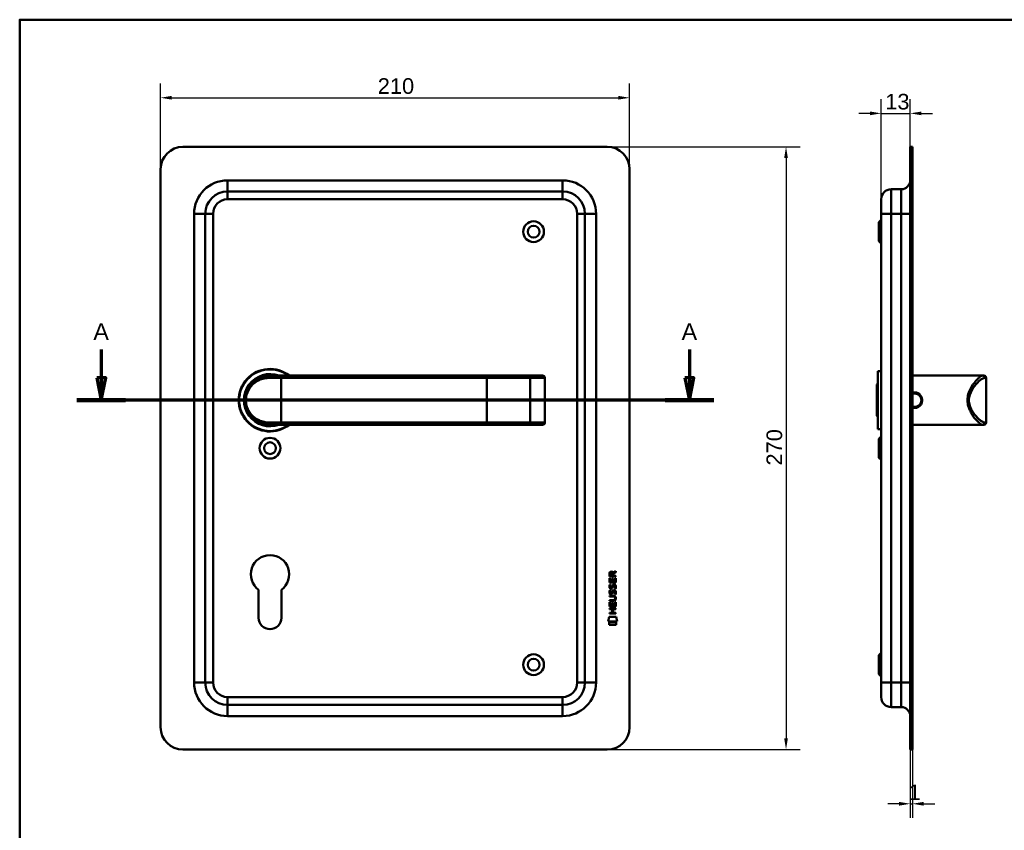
# Model space of a CAD drawing. Header units: millimetres. Extents: x 20 to 833, y 20 to 574.
# Tile 6 of 7: x 20 to 461, y 211 to 574. Entities that reach past the tile are written whole.
import ezdxf
from ezdxf.enums import TextEntityAlignment as Align

# ---------------------------------------------------------------- set-up
doc = ezdxf.new("R2010")
doc.units = ezdxf.units.MM
doc.header["$LTSCALE"] = 2
for name, color, linetype, lineweight in [('Bemaßungen(DIN)', 7, 'Continuous', 25), ('Schnittansichtslinien(DIN)', 7, 'Continuous', 70), ('Sichtbare Kanten(DIN)', 7, 'Continuous', 50), ('Sichtbare tangentiale Kanten(DIN)', 7, 'Continuous', 50), ('Skizziergeometrie(DIN)', 7, 'Continuous', 50), ('Skizzierlinie(DIN)', 7, 'Continuous', 25), ('Symbole(DIN)', 7, 'Continuous', 25)]:
    doc.layers.add(name, color=color, linetype=linetype, lineweight=lineweight)
doc.styles.add('Aktuell-DIN', font='arial.ttf')
doc.styles.add('Aktuell-DINGroßer Text', font='arial.ttf')
doc.styles.add('STANDARD-DIN~0', font='arial.ttf')
doc.styles.add('Textstil10', font='arial.ttf')
doc.styles.add('Textstil41', font='arial.ttf', dxfattribs={"width": 0.8})
doc.styles.add('Textstil83', font='arial.ttf', dxfattribs={"width": 0.8})
doc.dimstyles.new('CAD-LAN', dxfattribs={"dimscale": 2, "dimtxt": 3.5, "dimasz": 2.5, "dimexe": 3.175, "dimexo": 0, "dimgap": 0.8, "dimtad": 1, "dimrnd": 1e-08, "dimtxsty": 'STANDARD-DIN~0', "dimcen": 0.09, "dimdle": 10, "dimclrd": 250, "dimclre": 250, "dimclrt": 250, "dimadec": 0, "dimazin": 2, "dimtfac": 1, "dimtmove": 0, "dimatfit": 3, "dimfxl": 1, "dimtolj": 1, "dimtzin": 0, "dimlwd": 25, "dimlwe": 25, "dimarcsym": 0})

# ---------------------------------------------------------------- blocks, each defined once
blk = doc.blocks.new('Ränder Standardrahmen')
at = {"layer": 'Skizziergeometrie(DIN)', "flags": 128}
blk.add_lwpolyline([(10, 10), (10, 287), (410, 287), (410, 10), (10, 10)], dxfattribs=at)
blk = doc.blocks.new('Schriftfelder Heusser')
at = {"layer": 'Skizziergeometrie(DIN)'}
for p, q in [((101, 229.92), (101, 236.92)), ((101, 236.92), (291, 236.92)), ((111, 229.92), (111, 236.92)), ((123, 229.92), (123, 236.92)), ((232, 229.92), (232, 236.92)), ((256, 229.92), (256, 236.92)), ((291, 236.92), (291, 229.92)), ((101, 191.42), (101, 229.92)), ((101, 229.92), (291, 229.92)), ((111, 229.92), (111, 221.42)), ((123, 229.92), (123, 221.42)), ((232, 229.92), (232, 221.42)), ((256, 229.92), (256, 221.42)), ((291, 229.92), (291, 191.42)), ((101, 221.42), (291, 221.42)), ((150, 221.42), (150, 204.42)), ((198.85, 221.42), (198.85, 204.42)), ((216.35, 221.42), (216.35, 204.42)), ((238.35, 221.42), (238.35, 204.42)), ((278, 221.42), (278, 191.42)), ((278, 208.67), (291, 208.67)), ((101, 204.42), (291, 204.42)), ((142, 204.42), (142, 191.42)), ((236, 204.42), (236, 191.42)), ((278, 200.17), (291, 200.17)), ((291, 191.42), (101, 191.42))]:
    blk.add_line(p, q, dxfattribs=at)
at = {"layer": 'Skizzierlinie(DIN)'}
for p, q in [((113.5, 221.42), (113.5, 204.42)), ((118, 221.42), (118, 204.42)), ((162.35, 221.42), (162.35, 204.42)), ((166.85, 221.42), (166.85, 204.42)), ((113.5, 217.17), (150, 217.17)), ((162.35, 217.17), (278, 217.17)), ((113.5, 212.92), (150, 212.92)), ((162.35, 212.92), (278, 212.92)), ((113.5, 208.67), (150, 208.67)), ((162.35, 208.67), (278, 208.67))]:
    blk.add_line(p, q, dxfattribs=at)
for centre in [(115.75, 219.25), (164.6, 219.25), (115.75, 215.04), (164.6, 215.04), (115.75, 210.79), (164.6, 210.79), (115.75, 206.54), (164.6, 206.54)]:
    blk.add_circle(centre, 1.75, dxfattribs=at)
at = {"layer": 'Symbole(DIN)', "color": 7, "insert": (293.33, 191.7), "char_height": 1.5, "width": 182.3003, "attachment_point": 1, "rotation": 90, "line_spacing_factor": 0.944221, "style": 'Aktuell-DIN'}
blk.add_mtext('\\fArial|b0|i0;\\H1.5000;Die Schlossfabrik Heusser AG ist Eigentümerin dieses Dokumentes und behält sich alle Rechte an diesem und dem dargestellten Gegenstand vor. Der Empfänger anerkennt diese Rechte\\Pund wird das Dokument nicht ohne schriftliche Ermächtigung der Eigentümerin Dritten zugänglich machen oder zu anderen Zwecken verwenden, zu dem es ihm übergeben worden ist.\\P ', dxfattribs=at)
at = {"layer": 'Symbole(DIN)', "color": 179, "true_color": 0x262659, "style": 'Aktuell-DIN'}
for s, insert, char_height, attachment_point in [('B-Nummer', (234.74, 225.62), 2.489, 4), ('Material', (265.02, 225.62), 2.489, 5), ('Pos.', (106, 227), 2.489, 2), ('Menge', (117, 227), 2.489, 2), ('Benennung', (125.81, 225.38), 2.489, 4), ('\\fArial|b0|i0;Gezeichnet', (200.05, 219.23), 2, 4), ('\\fArial|b0|i0;a', (115.81, 219.53), 2, 5), ('\\fArial|b0|i0;e', (164.54, 219.53), 2, 5), ('\\fArial|b0|i0;b', (115.75, 215), 2, 5), ('\\fArial|b0|i0;f', (164.55, 215.06), 2, 5), ('\\fArial|b0|i0;Freigegeben', (199.92, 216), 2, 1), ('\\fArial|b0|i0;Projekt', (200, 211.98), 2, 1), ('\\fArial|b0|i0;c', (115.75, 211.01), 2, 5), ('\\fArial|b0|i0;g', (164.63, 211.05), 2, 5), ('\\fArial|b0|i0;d', (115.76, 206.55), 2, 5), ('\\fArial|b0|i0;h', (164.55, 206.57), 2, 5), ('\\fArial|b0|i0;CAD-Nr.', (200, 207.5), 2, 1), ('\\fArial|b0|i0;\\H2.0000;Massstab', (284.39, 206.37), 2, 5), ('\\fArial|b0|i0;\\H2.0000;Baugruppe', (143.1, 203.73), 2, 1), ('\\fArial|b0|i0;Zeichnungs-Nr.', (237, 203.5), 2, 1), ('\\fArial|b0|i0;\\H2.5000;4853 Murgenthal', (113.33, 192.46), 2.5, 7)]:
    blk.add_mtext(s, dxfattribs=dict(at, insert=insert, char_height=char_height, attachment_point=attachment_point))
at = {"layer": 'Symbole(DIN)', "color": 179, "true_color": 0x262659, "attachment_point": 5, "style": 'Aktuell-DIN'}
for s, insert, char_height, width in [('Änd.', (107.21, 213), 2.489, 12.3494), ('Änd.', (156.12, 212.76), 2.489, 12.3494), ('\\fArial|b0|i0;Änderung', (284.51, 202.33), 2, 12.1143)]:
    blk.add_mtext(s, dxfattribs=dict(at, insert=insert, char_height=char_height, width=width))
at = {"layer": 'Symbole(DIN)', "color": 7, "insert": (143.1, 196.62), "char_height": 4.5, "width": 90.18, "attachment_point": 4, "style": 'Aktuell-DIN'}
blk.add_mtext('\\fArial|b0|i0;\\W0.90;\\H4.5000;Heusser-Muschel Serie 6  EN179', dxfattribs=at)
at = {"layer": 'Symbole(DIN)', "color": 179, "true_color": 0x262659}
for tag, height, style, p in [('AUTOR', 2.49, 'Aktuell-DIN', (240.03, 219.26)), ('KONTROLLDATUM', 2, 'Textstil10', (217.42, 215.04)), ('KONTROLLIERT_VON', 2, 'Textstil10', (239.98, 215.05))]:
    blk.add_attdef(tag, text='', height=height, dxfattribs=dict(at, style=style)).set_placement(p, align=Align.MIDDLE_LEFT)
at = {"layer": 'Symbole(DIN)', "color": 179, "true_color": 0x262659, "style": 'Textstil10'}
blk.add_attdef('ERSTELLUNGSDATUM_001', (217.26, 218.29), '', height=2, dxfattribs=at)
at = {"layer": 'Symbole(DIN)', "color": 7, "style": 'Textstil83', "width": 0.8}
blk.add_attdef('Anfänglicher_Ansichtsmaßstab_001', (281.57, 213.34), '', height=2.3, dxfattribs=at)
at = {"layer": 'Symbole(DIN)', "color": 179, "true_color": 0x262659, "style": 'Textstil10'}
blk.add_attdef('PROJEKT', text='', height=2, dxfattribs=at).set_placement((217.77, 209.72), align=Align.BOTTOM_LEFT)
at = {"layer": 'Symbole(DIN)', "color": 7, "style": 'Textstil41', "width": 0.8}
blk.add_attdef('STATUS', text='', height=5, dxfattribs=at).set_placement((284.53, 195.86), align=Align.MIDDLE_CENTER)
blk = doc.blocks.new('*D18')
at = {"layer": 'Bemaßungen(DIN)', "color": 250, "linetype": 'Continuous', "lineweight": 25, "true_color": 0x3f3f3f, "transparency": 16777216}
for p, q in [((405.66, 493.52), (405.66, 538.37)), ((418.66, 517.02), (418.66, 538.37)), ((400.66, 532.02), (395.66, 532.02)), ((405.66, 532.02), (418.66, 532.02)), ((423.66, 532.02), (428.66, 532.02))]:
    blk.add_line(p, q, dxfattribs=at)
at = {"layer": 'Bemaßungen(DIN)', "color": 250, "linetype": 'Continuous', "true_color": 0x3f3f3f, "transparency": 16777216}
for points in [[(400.66, 532.85), (400.66, 531.19), (405.66, 532.02)], [(423.66, 532.85), (423.66, 531.19), (418.66, 532.02)]]:
    blk.add_solid(points, dxfattribs=at)
at = {"layer": 'Defpoints', "color": 0, "linetype": 'Continuous', "transparency": 16777216}
for p in [(418.66, 532.02), (418.66, 517.02), (405.66, 493.52)]:
    blk.add_point(p, dxfattribs=at)
at = {"layer": 'Bemaßungen(DIN)', "color": 250, "linetype": 'Continuous', "lineweight": 25, "true_color": 0x3f3f3f, "transparency": 16777216, "insert": (407.47, 540.77), "char_height": 7, "attachment_point": 1, "style": 'STANDARD-DIN~0'}
blk.add_mtext('\\A1;13', dxfattribs=at)
blk = doc.blocks.new('*D19')
at = {"layer": 'Bemaßungen(DIN)', "color": 250, "linetype": 'Continuous', "lineweight": 25, "true_color": 0x3f3f3f, "transparency": 16777216}
for p, q in [((418.66, 247.02), (418.66, 216.36)), ((419.66, 247.02), (419.66, 216.36)), ((413.66, 222.71), (408.66, 222.71)), ((418.66, 222.71), (419.66, 222.71)), ((424.66, 222.71), (429.66, 222.71))]:
    blk.add_line(p, q, dxfattribs=at)
at = {"layer": 'Bemaßungen(DIN)', "color": 250, "linetype": 'Continuous', "true_color": 0x3f3f3f, "transparency": 16777216}
for points in [[(413.66, 223.54), (413.66, 221.87), (418.66, 222.71)], [(424.66, 223.54), (424.66, 221.87), (419.66, 222.71)]]:
    blk.add_solid(points, dxfattribs=at)
at = {"layer": 'Defpoints', "color": 0, "linetype": 'Continuous', "transparency": 16777216}
for p in [(418.66, 247.02), (419.66, 247.02), (419.66, 222.71)]:
    blk.add_point(p, dxfattribs=at)
at = {"layer": 'Bemaßungen(DIN)', "color": 250, "linetype": 'Continuous', "lineweight": 25, "true_color": 0x3f3f3f, "transparency": 16777216, "insert": (417.87, 231.33), "char_height": 7, "attachment_point": 1, "style": 'STANDARD-DIN~0'}
blk.add_mtext('\\A1;1', dxfattribs=at)
blk = doc.blocks.new('*D20')
at = {"layer": 'Bemaßungen(DIN)', "color": 250, "linetype": 'Continuous', "lineweight": 25, "true_color": 0x3f3f3f, "transparency": 16777216}
for p, q in [((83.07, 507.02), (83.07, 545.37)), ((293.07, 507.02), (293.07, 545.37)), ((88.07, 539.02), (288.07, 539.02))]:
    blk.add_line(p, q, dxfattribs=at)
at = {"layer": 'Bemaßungen(DIN)', "color": 250, "linetype": 'Continuous', "true_color": 0x3f3f3f, "transparency": 16777216}
for points in [[(88.07, 539.85), (88.07, 538.19), (83.07, 539.02)], [(288.07, 539.85), (288.07, 538.19), (293.07, 539.02)]]:
    blk.add_solid(points, dxfattribs=at)
at = {"layer": 'Defpoints', "color": 0, "linetype": 'Continuous', "transparency": 16777216}
for p in [(293.07, 539.02), (83.07, 507.02), (293.07, 507.02)]:
    blk.add_point(p, dxfattribs=at)
at = {"layer": 'Bemaßungen(DIN)', "color": 250, "linetype": 'Continuous', "lineweight": 25, "true_color": 0x3f3f3f, "transparency": 16777216, "insert": (180.29, 547.77), "char_height": 7, "attachment_point": 1, "style": 'STANDARD-DIN~0'}
blk.add_mtext('\\A1;210', dxfattribs=at)
blk = doc.blocks.new('*D21')
at = {"layer": 'Bemaßungen(DIN)', "color": 250, "linetype": 'Continuous', "lineweight": 25, "true_color": 0x3f3f3f, "transparency": 16777216}
for p, q in [((283.07, 517.02), (369.42, 517.02)), ((363.07, 512.02), (363.07, 252.02)), ((283.07, 247.02), (369.42, 247.02))]:
    blk.add_line(p, q, dxfattribs=at)
at = {"layer": 'Bemaßungen(DIN)', "color": 250, "linetype": 'Continuous', "true_color": 0x3f3f3f, "transparency": 16777216}
for points in [[(362.23, 512.02), (363.9, 512.02), (363.07, 517.02)], [(362.23, 252.02), (363.9, 252.02), (363.07, 247.02)]]:
    blk.add_solid(points, dxfattribs=at)
at = {"layer": 'Defpoints', "color": 0, "linetype": 'Continuous', "transparency": 16777216}
for p in [(283.07, 517.02), (283.07, 247.02), (363.07, 247.02)]:
    blk.add_point(p, dxfattribs=at)
at = {"layer": 'Bemaßungen(DIN)', "color": 250, "linetype": 'Continuous', "lineweight": 25, "true_color": 0x3f3f3f, "transparency": 16777216, "insert": (354.32, 374.24), "char_height": 7, "attachment_point": 1, "rotation": 90, "style": 'STANDARD-DIN~0'}
blk.add_mtext('\\A1;270', dxfattribs=at)
blk = doc.blocks.new('2DTransSchnitt0')
at = {"layer": 'Schnittansichtslinien(DIN)', "linetype": 'Continuous'}
for p, q in [((28.25, 213.14), (28.25, 206.76)), ((159.92, 213.14), (159.92, 206.76)), ((27.25, 206.76), (28.25, 201.76)), ((29.25, 206.76), (27.25, 206.76)), ((28.25, 206.76), (28.25, 201.76)), ((28.25, 201.76), (29.25, 206.76)), ((158.92, 206.76), (159.92, 201.76)), ((160.92, 206.76), (158.92, 206.76)), ((159.92, 206.76), (159.92, 201.76)), ((159.92, 201.76), (160.92, 206.76)), ((165.34, 201.76), (22.82, 201.76))]:
    blk.add_line(p, q, dxfattribs=at)
at = {"layer": 'Schnittansichtslinien(DIN)', "linetype": 'Continuous', "lineweight": 140}
for p, q in [((33.68, 201.76), (22.82, 201.76)), ((165.34, 201.76), (154.49, 201.76))]:
    blk.add_line(p, q, dxfattribs=at)
at = {"layer": 'Schnittansichtslinien(DIN)', "linetype": 'Continuous', "flags": 128}
for points in [[(27.25, 206.76), (28.25, 201.76), (29.25, 206.76), (27.25, 206.76)], [(158.92, 206.76), (159.92, 201.76), (160.92, 206.76), (158.92, 206.76)]]:
    blk.add_lwpolyline(points, dxfattribs=at)
at = {"layer": 'Schnittansichtslinien(DIN)'}
for points in [[(27.25, 206.76), (28.25, 201.76), (29.25, 206.76), (27.25, 206.76)], [(158.92, 206.76), (159.92, 201.76), (160.92, 206.76), (158.92, 206.76)]]:
    blk.add_solid(points, dxfattribs=at)
at = {"layer": 'Schnittansichtslinien(DIN)', "char_height": 3.73, "attachment_point": 7, "style": 'Aktuell-DINGroßer Text'}
for insert in [(26.49, 215.26), (158.16, 215.26)]:
    blk.add_mtext('A', dxfattribs=dict(at, insert=insert))

msp = doc.modelspace()

# ---------------------------------------------------------------- linework, layer by layer
at = {"layer": 'Sichtbare Kanten(DIN)'}
for p, q in [((283.066, 517.02), (93.066, 517.02)), ((419.657, 517.02), (418.657, 517.02)), ((418.657, 507.02), (418.657, 517.02)), ((419.657, 517.02), (419.657, 507.02)), ((83.066, 507.02), (83.066, 257.02)), ((293.066, 257.02), (293.066, 507.02)), ((418.657, 507.02), (418.657, 257.02)), ((419.657, 507.02), (419.657, 257.02)), ((263.066, 497.02), (113.066, 497.02)), ((414.657, 498.02), (410.157, 498.02)), ((405.657, 487.02), (405.657, 493.52)), ((103.066, 487.02), (103.066, 277.02)), ((273.066, 277.02), (273.066, 487.02)), ((405.657, 487.02), (405.657, 277.02)), ((404.657, 483.27), (405.657, 484.27)), ((404.657, 474.77), (404.657, 483.27)), ((404.657, 474.77), (405.657, 473.77)), ((131.45, 414.502), (131.45, 414.502)), ((132.066, 414.52), (137.066, 414.52)), ((229.066, 414.52), (137.066, 414.52)), ((247.544, 414.52), (229.066, 414.52)), ((254.097, 414.52), (247.544, 414.52)), ((254.097, 414.52), (254.117, 414.52)), ((404.157, 416.52), (404.157, 390.52)), ((404.157, 416.52), (405.657, 416.52)), ((419.657, 414.52), (446.657, 414.52)), ((446.657, 414.52), (450.988, 414.52)), ((450.988, 414.52), (451.657, 414.52)), ((255.117, 393.52), (255.117, 413.52)), ((403.657, 410.52), (404.157, 411.02)), ((403.657, 396.52), (403.657, 410.52)), ((452.657, 393.52), (452.657, 413.52)), ((137.066, 392.52), (132.066, 392.52)), ((137.066, 392.52), (229.066, 392.52)), ((229.066, 392.52), (247.544, 392.52)), ((247.544, 392.52), (254.097, 392.52)), ((247.627, 392.523), (247.627, 392.524)), ((254.117, 392.52), (254.097, 392.52)), ((403.657, 396.52), (404.157, 396.02)), ((419.657, 392.52), (446.657, 392.52)), ((446.657, 392.52), (450.988, 392.52)), ((451.657, 392.52), (450.988, 392.52)), ((404.157, 390.52), (405.657, 390.52)), ((404.657, 386.27), (405.657, 387.27)), ((404.657, 377.77), (404.657, 386.27)), ((404.657, 377.77), (405.657, 376.77)), ((285.713, 326.136), (286.909, 326.926)), ((286.908, 326.492), (285.766, 325.737)), ((286.909, 326.926), (286.908, 326.492)), ((284.046, 321.776), (284.048, 323.78)), ((284.048, 324.506), (284.05, 325.82)), ((286.907, 324.504), (284.048, 324.506)), ((284.048, 323.78), (284.396, 323.78)), ((284.396, 323.78), (284.395, 322.153)), ((284.395, 322.153), (285.289, 322.152)), ((284.399, 325.776), (284.398, 324.887)), ((284.398, 324.887), (285.416, 324.887)), ((285.289, 322.152), (285.29, 323.599)), ((285.29, 323.599), (285.639, 323.599)), ((285.416, 324.887), (285.416, 325.775)), ((285.639, 323.599), (285.638, 322.152)), ((285.638, 322.152), (286.556, 322.151)), ((285.766, 325.737), (285.765, 324.886)), ((285.765, 324.886), (286.907, 324.885)), ((286.556, 322.151), (286.558, 323.798)), ((286.558, 323.798), (286.906, 323.798)), ((286.906, 323.798), (286.905, 321.774)), ((286.907, 324.885), (286.907, 324.504)), ((126.966, 306.02), (126.966, 318.595)), ((137.166, 318.595), (137.166, 306.02)), ((286.905, 321.774), (284.046, 321.776)), ((284.216, 318.456), (284.554, 318.355)), ((284.218, 321.002), (284.556, 320.902)), ((284.414, 319.671), (284.421, 319.653)), ((285.098, 319.573), (285.109, 319.59)), ((286.144, 318.153), (286.133, 318.153)), ((286.146, 320.699), (286.135, 320.699)), ((284.037, 311.038), (284.039, 313.043)), ((284.039, 313.614), (284.04, 313.991)), ((285.685, 313.612), (284.039, 313.614)), ((284.039, 313.043), (284.387, 313.042)), ((284.04, 313.991), (285.709, 313.989)), ((284.041, 315.548), (284.041, 315.925)), ((284.041, 315.925), (285.687, 315.924)), ((285.711, 315.547), (284.041, 315.548)), ((284.387, 313.042), (284.386, 311.415)), ((284.412, 317.124), (284.419, 317.107)), ((285.096, 317.026), (285.107, 317.043)), ((286.548, 311.413), (286.549, 313.061)), ((286.549, 313.061), (286.898, 313.06)), ((286.591, 314.762), (286.591, 314.772)), ((286.898, 313.06), (286.896, 311.036)), ((284.035, 309.868), (284.035, 310.245)), ((284.035, 310.245), (286.894, 310.243)), ((285.278, 309.867), (284.035, 309.868)), ((286.896, 311.036), (284.037, 311.038)), ((284.386, 311.415), (285.281, 311.414)), ((285.277, 308.309), (285.278, 309.867)), ((285.281, 311.414), (285.282, 312.861)), ((285.282, 312.861), (285.63, 312.861)), ((285.63, 312.861), (285.629, 311.414)), ((285.629, 311.414), (286.548, 311.413)), ((285.635, 309.867), (285.633, 308.309)), ((286.894, 309.865), (285.635, 309.867)), ((286.894, 310.243), (286.894, 309.865)), ((283.503, 304.356), (283.962, 306.489)), ((287.418, 304.353), (283.503, 304.356)), ((283.962, 306.489), (286.968, 306.486)), ((284.034, 307.933), (284.034, 308.31)), ((284.034, 308.31), (285.277, 308.309)), ((286.892, 307.931), (284.034, 307.933)), ((285.633, 308.309), (286.893, 308.308)), ((286.893, 308.308), (286.892, 307.931)), ((286.968, 306.486), (287.418, 304.353)), ((283.961, 302.928), (283.962, 304.07)), ((286.958, 302.926), (283.961, 302.928)), ((283.962, 304.07), (286.959, 304.068)), ((286.959, 304.068), (286.958, 302.926)), ((404.657, 289.27), (405.657, 290.27)), ((404.657, 280.77), (404.657, 289.27)), ((404.657, 280.77), (405.657, 279.77)), ((405.657, 270.52), (405.657, 277.02)), ((113.066, 267.02), (263.066, 267.02)), ((414.657, 266.02), (410.157, 266.02)), ((418.657, 247.02), (418.657, 257.02)), ((419.657, 257.02), (419.657, 247.02)), ((93.066, 247.02), (283.066, 247.02)), ((418.657, 247.02), (419.657, 247.02))]:
    msp.add_line(p, q, dxfattribs=at)
for centre, radius in [((250.066, 479.02), 4.65), ((250.066, 479.02), 2.65), ((132.066, 382.02), 4.65), ((132.066, 382.02), 2.65), ((250.066, 285.02), 4.65), ((250.066, 285.02), 2.65)]:
    msp.add_circle(centre, radius, dxfattribs=at)
for centre, radius, start, end in [((93.066, 507.02), 10, 90, 180), ((283.066, 507.02), 10, 0, 90), ((414.657, 502.02), 4, 270, 0), ((113.066, 487.02), 10, 90, 180), ((263.066, 487.02), 10, 0, 90), ((410.157, 493.52), 4.5, 90, 180), ((132.066, 403.52), 14, 51.78679, 308.21321), ((132.066, 403.52), 13.8, 52.8542, 307.1458), ((132.066, 403.52), 11.7, 70.08028, 289.91972), ((132.066, 403.52), 11.6, 71.49137, 288.50863), ((132.066, 403.52), 11.5, 73.04257, 286.95743), ((132.066, 403.52), 11.3, 76.76803, 283.23197), ((129.835, 413.628), 0.85, 60.65331, 60.67321), ((254.117, 413.52), 1, 0, 90), ((451.657, 413.52), 1, 0, 90), ((254.117, 393.52), 1, 270, 0), ((451.657, 393.52), 1, 270, 0), ((132.066, 325.52), 8.6, 306.37184, 233.62816), ((132.066, 306.02), 5.1, 180, 0), ((113.066, 277.02), 10, 180, 270), ((263.066, 277.02), 10, 270, 0), ((410.157, 270.52), 4.5, 180, 270), ((414.657, 262.02), 4, 0, 90), ((93.066, 257.02), 10, 180, 270), ((283.066, 257.02), 10, 270, 0)]:
    msp.add_arc(centre, radius, start, end, dxfattribs=at)
for centre, major_axis, ratio, start_param, end_param in [((285.577, 325.003), (0.976, -1.274), 0.5180415, 2.7627686, 3.7355131), ((284.185, 324.922), (-1.242, -1.64), 0.5994938, 2.7365723, 3.5673799), ((285.68, 322.781), (-1.103, -3.296), 0.2312948, 5.9540546, 6.015014), ((285.159, 320.464), (-0.574, -1.004), 0.5438409, 5.8950231, 6.3553168), ((285.04, 319.597), (-0.098, -0.139), 0.3641716, 1.3429, 1.6509781), ((285.486, 316.468), (-0.838, -1.64), 0.4594521, 2.8344186, 3.3561114), ((285.487, 319.012), (-0.839, -1.642), 0.4591024, 2.8345951, 3.3559829), ((285.764, 320.481), (-1.192, -3.54), 0.2215161, 5.9678979, 6.0270389), ((285.165, 317.927), (-0.583, -1.012), 0.541605, 5.8985019, 6.3563332), ((285.038, 317.051), (-0.098, -0.139), 0.3641716, 1.3429, 1.6509781), ((281.87, 318.294), (4.808, -4.323), 0.3742014, 5.888113, 6.6064523), ((281.866, 311.25), (4.814, 4.313), 0.3742661, 5.9599282, 6.6783921), ((263.158, 334.599), (23.266, -20.361), 0.1371339, 6.127502, 6.402435)]:
    msp.add_ellipse(centre, major_axis=major_axis, ratio=ratio, start_param=start_param, end_param=end_param, dxfattribs=at)
for points, knots in [([(132.066, 414.52), (131.201, 414.52), (129.486, 414.312), (126.403, 413.186), (123.332, 410.722), (121.416, 407.12), (120.95, 403.529), (121.234, 401.292), (121.741, 399.66), (122.404, 398.153), (123.931, 395.834), (126.402, 393.853), (129.489, 392.727), (131.201, 392.52), (132.066, 392.52)], [-3.4261334, -3.4261334, -3.4261334, -3.4261334, -3.1814096, -2.9366858, -2.4472382, -1.9577905, -1.7130667, -1.4683429, -1.345981, -1.2236191, -0.9788953, -0.4894476, -0.2447238, 0, 0, 0, 0]), ([(420.657, 400.041), (421.162, 400.04), (422.178, 400.287), (423.37, 401.276), (424.045, 402.711), (424.048, 404.874), (422.682, 406.641), (420.825, 407.077), (419.979, 406.945), (419.657, 406.842)], [-2.1150433, -2.1150433, -2.1150433, -2.1150433, -1.9639931, -1.8129167, -1.6618403, -1.510764, -1.2086112, -1.0575348, -0.9565762, -0.9565762, -0.9565762, -0.9565762]), ([(419.657, 406.348), (419.976, 406.46), (420.316, 406.52), (420.657, 406.52), (421.109, 406.52), (421.56, 406.415), (421.963, 406.22), (422.769, 405.831), (423.379, 405.068), (423.581, 404.193), (423.682, 403.755), (423.682, 403.288), (423.581, 402.849), (423.481, 402.409), (423.28, 401.996), (423.002, 401.648), (422.724, 401.3), (422.369, 401.016), (421.965, 400.82), (421.562, 400.624), (421.108, 400.52), (420.657, 400.52)], [3.0589228, 3.0589228, 3.0589228, 3.0589228, 3.1726043, 3.1726043, 3.1726043, 3.3236807, 3.3236807, 3.3236807, 3.6258335, 3.6258335, 3.6258335, 3.7769099, 3.7769099, 3.7769099, 3.9279863, 3.9279863, 3.9279863, 4.0790627, 4.0790627, 4.0790627, 4.2301128, 4.2301128, 4.2301128, 4.2301128]), ([(419.657, 400.204), (419.98, 400.098), (420.318, 400.041), (420.657, 400.041), (420.657, 400.041), (420.657, 400.041), (420.657, 400.041)], [-0.10163742, -0.10163742, -0.10163742, -0.10163742, 0, 0, 0, 0.00002622, 0.00002622, 0.00002622, 0.00002622]), ([(420.657, 400.52), (420.657, 400.52), (420.657, 400.52), (420.657, 400.52), (420.317, 400.52), (419.979, 400.581), (419.659, 400.695)], [2.11504322, 2.11504322, 2.11504322, 2.11504322, 2.11506954, 2.11506954, 2.11506954, 2.22920035, 2.22920035, 2.22920035, 2.22920035]), ([(286.591, 314.772), (286.591, 314.818), (286.588, 314.865), (286.572, 315.001), (286.55, 315.088), (286.475, 315.239), (286.429, 315.3), (286.309, 315.406), (286.238, 315.446), (286.021, 315.53), (285.861, 315.547), (285.711, 315.547)], [0, 0, 0, 0, 0.01400423, 0.01400423, 0.0408947, 0.0408947, 0.06439039, 0.06439039, 0.08887549, 0.08887549, 0.13413559, 0.13413559, 0.13413559, 0.13413559])]:
    msp.add_open_spline(points, degree=3, knots=knots, dxfattribs=at)
for points in [[(284.05, 325.82), (284.065, 326.261), (284.297, 326.723), (284.91, 326.723)], [(285.416, 325.775), (285.417, 326.048), (285.33, 326.373), (284.914, 326.374)], [(284.092, 316.977), (284.002, 317.218), (283.973, 317.451), (284.015, 317.779)], [(284.094, 319.524), (284.004, 319.764), (283.975, 319.998), (284.017, 320.326)], [(284.015, 317.779), (284.032, 317.919), (284.074, 318.125), (284.145, 318.299)], [(284.017, 320.326), (284.034, 320.465), (284.076, 320.672), (284.147, 320.845)], [(284.654, 319.063), (284.43, 319.096), (284.2, 319.241), (284.094, 319.524)], [(284.145, 318.299), (284.164, 318.348), (284.216, 318.456), (284.216, 318.456)], [(284.147, 320.845), (284.166, 320.895), (284.218, 321.002), (284.218, 321.002)], [(284.399, 317.891), (284.335, 317.638), (284.329, 317.414), (284.388, 317.198)], [(284.401, 320.437), (284.337, 320.185), (284.331, 319.961), (284.39, 319.745)], [(284.554, 318.355), (284.554, 318.355), (284.434, 318.029), (284.399, 317.891)], [(284.556, 320.902), (284.556, 320.902), (284.436, 320.575), (284.401, 320.437)], [(284.626, 319.44), (284.773, 319.381), (284.962, 319.416), (285.067, 319.531)], [(284.808, 319.05), (284.708, 319.052), (284.687, 319.058), (284.654, 319.063)], [(285.436, 319.415), (285.321, 319.205), (285.126, 319.046), (284.808, 319.05)], [(285.107, 317.043), (285.175, 317.153), (285.232, 317.316), (285.287, 317.561)], [(285.109, 319.59), (285.178, 319.699), (285.234, 319.863), (285.289, 320.108)], [(285.287, 317.561), (285.371, 317.929), (285.474, 318.141), (285.615, 318.308)], [(285.289, 320.108), (285.374, 320.476), (285.476, 320.687), (285.617, 320.855)], [(285.627, 317.411), (285.572, 317.171), (285.51, 317.006), (285.434, 316.868)], [(285.629, 319.958), (285.574, 319.718), (285.512, 319.553), (285.436, 319.415)], [(285.615, 318.308), (285.708, 318.418), (285.838, 318.491), (286.018, 318.515)], [(285.617, 320.855), (285.71, 320.965), (285.84, 321.037), (286.02, 321.061)], [(285.675, 317.61), (285.668, 317.58), (285.628, 317.413), (285.627, 317.411)], [(285.677, 320.156), (285.67, 320.126), (285.63, 319.96), (285.629, 319.958)], [(285.861, 318.035), (285.791, 317.946), (285.73, 317.808), (285.675, 317.61)], [(285.863, 320.581), (285.793, 320.493), (285.732, 320.354), (285.677, 320.156)], [(286.133, 318.153), (286.011, 318.153), (285.936, 318.12), (285.861, 318.035)], [(286.135, 320.699), (286.013, 320.699), (285.938, 320.666), (285.863, 320.581)], [(286.018, 318.515), (286.305, 318.553), (286.588, 318.453), (286.781, 318.136)], [(286.02, 321.061), (286.307, 321.1), (286.59, 320.999), (286.783, 320.683)], [(286.338, 319.116), (286.338, 319.116), (286.493, 319.37), (286.552, 319.655)], [(286.707, 319.03), (286.687, 319.034), (286.338, 319.116), (286.338, 319.116)], [(286.55, 317.108), (286.619, 317.442), (286.619, 317.718), (286.513, 317.915)], [(286.552, 319.655), (286.621, 319.988), (286.621, 320.264), (286.515, 320.461)], [(286.932, 319.748), (286.902, 319.417), (286.744, 319.087), (286.707, 319.03)], [(286.781, 318.136), (286.892, 317.956), (286.945, 317.737), (286.945, 317.467)], [(286.783, 320.683), (286.894, 320.502), (286.947, 320.283), (286.947, 320.013)], [(286.945, 317.467), (286.945, 317.382), (286.938, 317.296), (286.93, 317.201)], [(286.947, 320.013), (286.947, 319.929), (286.94, 319.843), (286.932, 319.748)], [(284.651, 316.516), (284.428, 316.549), (284.198, 316.695), (284.092, 316.977)], [(284.624, 316.894), (284.771, 316.834), (284.959, 316.87), (285.065, 316.984)], [(284.806, 316.504), (284.705, 316.505), (284.685, 316.512), (284.651, 316.516)], [(285.434, 316.868), (285.319, 316.658), (285.124, 316.5), (284.806, 316.504)], [(286.336, 316.57), (286.336, 316.57), (286.491, 316.824), (286.55, 317.108)], [(286.705, 316.483), (286.685, 316.488), (286.336, 316.57), (286.336, 316.57)], [(286.93, 317.201), (286.9, 316.87), (286.742, 316.541), (286.705, 316.483)]]:
    msp.add_open_spline(points, degree=3, dxfattribs=at)
at = {"layer": 'Sichtbare tangentiale Kanten(DIN)'}
for p, q in [((418.657, 507.02), (419.657, 507.02)), ((113.066, 502.02), (263.066, 502.02)), ((113.066, 502.02), (113.066, 497.02)), ((263.066, 502.02), (263.066, 497.02)), ((113.066, 493.52), (113.066, 497.02)), ((263.066, 493.52), (263.066, 497.02)), ((410.157, 498.02), (410.157, 487.02)), ((414.657, 487.02), (414.657, 498.02)), ((263.066, 493.52), (113.066, 493.52)), ((98.066, 277.02), (98.066, 487.02)), ((98.066, 487.02), (103.066, 487.02)), ((106.566, 487.02), (103.066, 487.02)), ((106.566, 487.02), (106.566, 277.02)), ((269.566, 487.02), (273.066, 487.02)), ((269.566, 277.02), (269.566, 487.02)), ((278.066, 487.02), (273.066, 487.02)), ((278.066, 487.02), (278.066, 277.02)), ((410.157, 487.02), (405.657, 487.02)), ((414.657, 487.02), (410.157, 487.02)), ((410.157, 277.02), (410.157, 487.02)), ((414.657, 487.02), (414.657, 277.02)), ((414.657, 487.02), (418.657, 487.02)), ((137.066, 414.52), (137.066, 413.52)), ((229.066, 414.52), (229.066, 413.52)), ((137.066, 413.52), (131.803, 413.52)), ((137.066, 413.52), (229.066, 413.52)), ((137.066, 393.52), (137.066, 413.52)), ((229.066, 413.52), (248.505, 413.52)), ((229.066, 393.52), (229.066, 413.52)), ((248.505, 413.52), (248.505, 393.52)), ((248.505, 413.52), (255.059, 413.52)), ((255.059, 413.52), (255.059, 393.52)), ((255.117, 413.52), (255.059, 413.52)), ((452.657, 413.52), (451.952, 413.52)), ((121.631, 400.042), (121.631, 400.042)), ((420.657, 400.042), (420.657, 400.52)), ((131.803, 393.52), (137.066, 393.52)), ((229.066, 393.52), (137.066, 393.52)), ((137.066, 392.52), (137.066, 393.52)), ((248.505, 393.52), (229.066, 393.52)), ((229.066, 392.52), (229.066, 393.52)), ((255.059, 393.52), (248.505, 393.52)), ((255.059, 393.52), (255.117, 393.52)), ((451.952, 393.52), (452.657, 393.52)), ((98.066, 277.02), (103.066, 277.02)), ((106.566, 277.02), (103.066, 277.02)), ((269.566, 277.02), (273.066, 277.02)), ((278.066, 277.02), (273.066, 277.02)), ((410.157, 277.02), (405.657, 277.02)), ((410.157, 277.02), (410.157, 266.02)), ((414.657, 277.02), (410.157, 277.02)), ((414.657, 266.02), (414.657, 277.02)), ((414.657, 277.02), (418.657, 277.02)), ((113.066, 267.02), (113.066, 270.52)), ((113.066, 270.52), (263.066, 270.52)), ((263.066, 270.52), (263.066, 267.02)), ((113.066, 267.02), (113.066, 262.02)), ((263.066, 262.02), (263.066, 267.02)), ((263.066, 262.02), (113.066, 262.02)), ((419.657, 257.02), (418.657, 257.02))]:
    msp.add_line(p, q, dxfattribs=at)
for centre, radius, start, end in [((113.066, 487.02), 15, 90, 180), ((263.066, 487.02), 15, 0, 90), ((113.066, 487.02), 6.5, 90, 180), ((263.066, 487.02), 6.5, 0, 90), ((113.066, 277.02), 15, 180, 270), ((113.066, 277.02), 6.5, 180, 270), ((263.066, 277.02), 6.5, 270, 0), ((263.066, 277.02), 15, 270, 0)]:
    msp.add_arc(centre, radius, start, end, dxfattribs=at)
for centre, major_axis, ratio, start_param, end_param in [((132.066, 413.52), (0, 1), 0.2631579, 0, 1.5707963), ((247.544, 413.52), (0, 1), 0.9612617, 4.712389, 6.2831853), ((254.097, 413.52), (0, 1), 0.9612617, 4.712389, 6.2831853), ((450.988, 413.52), (0, 1), 0.9647528, 4.712389, 6.2831853), ((132.066, 393.52), (0, -1), 0.2631579, 4.712389, 6.2831853), ((247.544, 393.52), (0, -1), 0.9612617, 0, 1.5707963), ((254.097, 393.52), (0, -1), 0.9612617, 0, 1.5707963), ((450.988, 393.52), (0, -1), 0.9647528, 0, 1.5707963)]:
    msp.add_ellipse(centre, major_axis=major_axis, ratio=ratio, start_param=start_param, end_param=end_param, dxfattribs=at)
for points, knots in [([(450.988, 414.52), (450.773, 414.52), (450.237, 414.312), (448.844, 413.186), (446.747, 410.722), (444.739, 407.12), (444.179, 403.529), (444.52, 401.292), (445.073, 399.66), (445.75, 398.153), (447.147, 395.834), (448.847, 393.853), (450.236, 392.727), (450.773, 392.52), (450.988, 392.52)], [-3.4261334, -3.4261334, -3.4261334, -3.4261334, -3.1814096, -2.9366858, -2.4472382, -1.9577905, -1.7130667, -1.4683429, -1.345981, -1.2236191, -0.9788953, -0.4894476, -0.2447238, 0, 0, 0, 0]), ([(131.803, 393.52), (130.975, 393.52), (130.155, 393.614), (129.377, 393.789), (128.598, 393.964), (127.86, 394.22), (127.17, 394.541), (125.792, 395.182), (124.61, 396.082), (123.659, 397.186), (123.184, 397.737), (122.766, 398.34), (122.415, 398.997), (122.24, 399.326), (122.081, 399.668), (121.941, 400.025), (121.801, 400.382), (121.68, 400.753), (121.581, 401.136), (121.383, 401.901), (121.274, 402.715), (121.276, 403.53), (121.277, 404.344), (121.389, 405.161), (121.585, 405.923), (121.977, 407.448), (122.712, 408.758), (123.668, 409.861), (124.623, 410.963), (125.796, 411.859), (127.171, 412.499), (127.859, 412.819), (128.597, 413.075), (129.376, 413.25), (130.155, 413.425), (130.975, 413.52), (131.803, 413.52)], [0, 0, 0, 0, 0.2447238, 0.2447238, 0.2447238, 0.4894476, 0.4894476, 0.4894476, 0.9788953, 0.9788953, 0.9788953, 1.2236191, 1.2236191, 1.2236191, 1.345981, 1.345981, 1.345981, 1.4683429, 1.4683429, 1.4683429, 1.7130667, 1.7130667, 1.7130667, 1.9577905, 1.9577905, 1.9577905, 2.4472382, 2.4472382, 2.4472382, 2.9366858, 2.9366858, 2.9366858, 3.1814096, 3.1814096, 3.1814096, 3.4261334, 3.4261334, 3.4261334, 3.4261334]), ([(451.952, 393.52), (451.726, 393.52), (451.444, 393.614), (451.12, 393.789), (450.796, 393.964), (450.43, 394.22), (450.037, 394.541), (449.252, 395.182), (448.357, 396.082), (447.498, 397.186), (447.068, 397.737), (446.649, 398.34), (446.271, 398.997), (446.082, 399.326), (445.904, 399.668), (445.743, 400.025), (445.581, 400.382), (445.435, 400.753), (445.314, 401.136), (445.073, 401.901), (444.929, 402.715), (444.931, 403.53), (444.933, 404.344), (445.08, 405.161), (445.319, 405.923), (445.798, 407.448), (446.643, 408.758), (447.506, 409.861), (448.368, 410.963), (449.255, 411.859), (450.038, 412.499), (450.429, 412.819), (450.795, 413.075), (451.119, 413.25), (451.444, 413.425), (451.726, 413.52), (451.952, 413.52)], [0, 0, 0, 0, 0.2447238, 0.2447238, 0.2447238, 0.4894476, 0.4894476, 0.4894476, 0.9788953, 0.9788953, 0.9788953, 1.2236191, 1.2236191, 1.2236191, 1.345981, 1.345981, 1.345981, 1.4683429, 1.4683429, 1.4683429, 1.7130667, 1.7130667, 1.7130667, 1.9577905, 1.9577905, 1.9577905, 2.4472382, 2.4472382, 2.4472382, 2.9366858, 2.9366858, 2.9366858, 3.1814096, 3.1814096, 3.1814096, 3.4261334, 3.4261334, 3.4261334, 3.4261334])]:
    msp.add_open_spline(points, degree=3, knots=knots, dxfattribs=at)

# ---------------------------------------------------------------- block references
at = {"xscale": 2, "yscale": 2, "zscale": 2}
msp.add_blockref('Ränder Standardrahmen', (0, 0), dxfattribs=at)
msp.add_blockref('Schriftfelder Heusser', (238, -362.833), dxfattribs=at).add_auto_attribs({'ERSTELLUNGSDATUM_001': '21.12.2020', 'Anfänglicher_Ansichtsmaßstab_001': '1 : 2'})
at = {"layer": 'Schnittansichtslinien(DIN)', "xscale": 2, "yscale": 2, "zscale": 2}
msp.add_blockref('2DTransSchnitt0', (0, 0), dxfattribs=at)

# ---------------------------------------------------------------- dimensions: what is measured, and where the dimension line sits
at = {"layer": 'Bemaßungen(DIN)', "color": 250, "linetype": 'Continuous', "lineweight": 25, "true_color": 0x3f3f3f}
for base, p1, p2, angle, override, picture, middle in [((293.066, 539.02), (83.066, 507.02), (293.066, 507.02), 180, {"dimgap": 0.8, "dimdec": 2, "dimtol": 0, "dimlim": 0, "dimtp": 0, "dimtm": 0, "dimtdec": 2, "dimtofl": 0, "dimatfit": 1}, '*D20', (188.066, 539.02)), ((418.657, 532.02), (405.657, 493.52), (418.657, 517.02), 180, {"dimgap": 0.8, "dimdec": 2, "dimtol": 0, "dimlim": 0, "dimtp": 0, "dimtm": 0, "dimtdec": 2, "dimtofl": 1, "dimatfit": 1}, '*D18', (412.157, 532.02)), ((363.066, 247.02), (283.066, 517.02), (283.066, 247.02), 90, {"dimgap": 0.8, "dimdec": 2, "dimtol": 0, "dimlim": 0, "dimtp": 0, "dimtm": 0, "dimtdec": 2, "dimtofl": 0, "dimatfit": 1}, '*D21', (363.066, 382.02)), ((419.657, 222.706), (418.657, 247.02), (419.657, 247.02), 180, {"dimgap": 0.8, "dimdec": 2, "dimtol": 0, "dimlim": 0, "dimtp": 0, "dimtm": 0, "dimtdec": 2, "dimtofl": 1, "dimatfit": 1}, '*D19', (419.157, 222.706))]:
    dim = msp.add_linear_dim(base=base, p1=p1, p2=p2, angle=angle, dimstyle='CAD-LAN', override=override, dxfattribs=at)
    dim.commit()
    dim.dimension.update_dxf_attribs({"geometry": picture, "text_midpoint": middle, "dimtype": 160})

doc.saveas('drawing.dxf')
